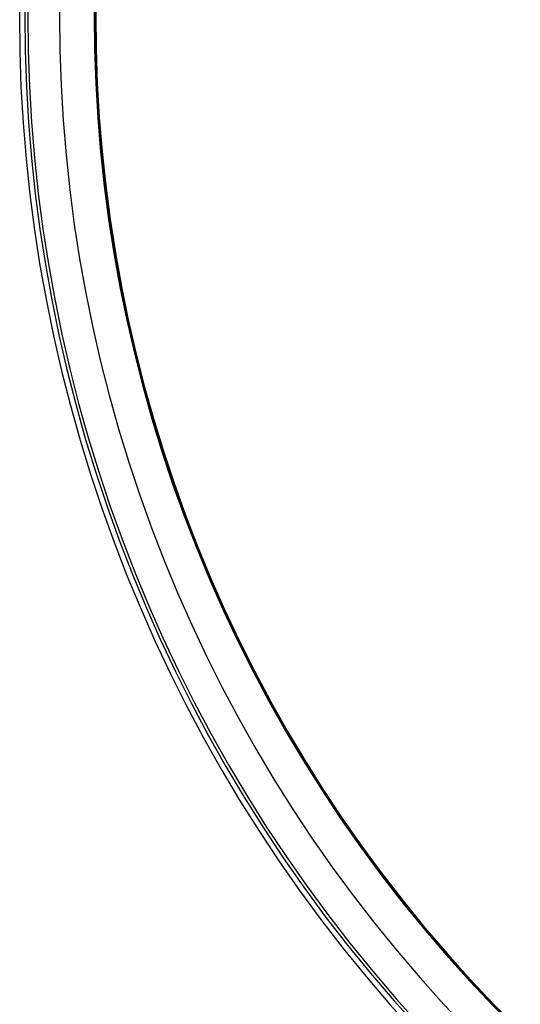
# Model space of a CAD drawing. Header units: millimetres. Extents: x -345 to 345, y -345 to 345.
# Tile 2 of 256: x -345 to -229, y -227 to 0. Entities that reach past the tile are written whole.
import ezdxf

# ---------------------------------------------------------------- set-up
doc = ezdxf.new("R2010")
doc.units = ezdxf.units.MM
doc.header["$MEASUREMENT"] = 0
doc.layers.add('IGES level 10000', color=7, linetype='Continuous', true_color=0x000000)

msp = doc.modelspace()

# ---------------------------------------------------------------- linework, layer by layer
at = {"layer": 'IGES level 10000'}
for centre, radius in [((0, 0, 977.14), 344.97), ((0, 0, 974.91), 343.71), ((0, 0, 974.91), 343.71), ((0, 0, 978.78), 343), ((0, 0, 978.78), 343), ((0, 0, 971.88), 335.69), ((0, 0, 968.85), 327.67), ((0, 0, 968.85), 327.67), ((0, 0, 968.8), 327.5), ((0, 0, 968.78), 327.32), ((0, 0, 968.78), 327.32)]:
    msp.add_arc(centre, radius, 61.3521, 241.3521, dxfattribs=at)

doc.saveas('drawing.dxf')
